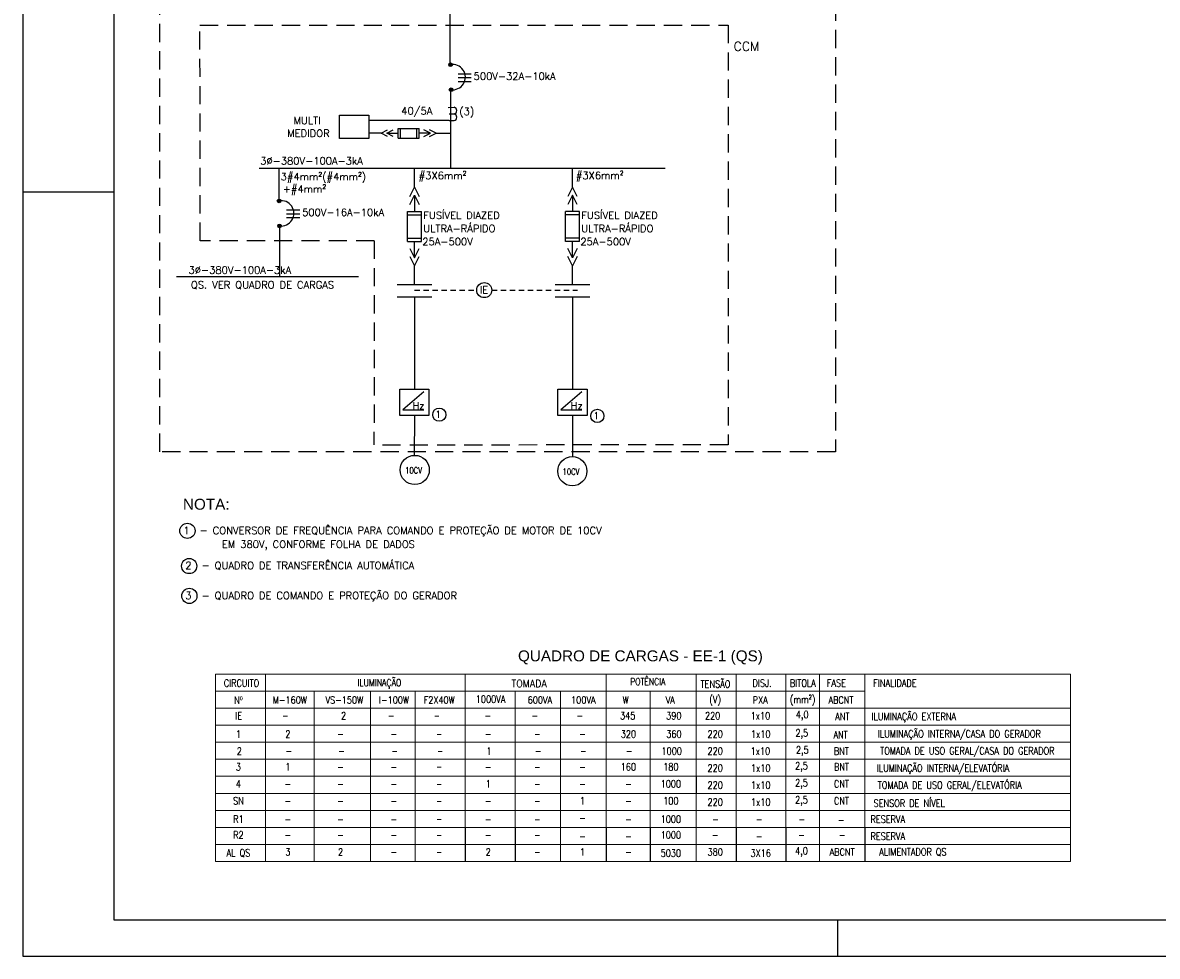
# Model space of a CAD drawing. Header units: millimetres. Extents: x 654.5 to 713.9, y 620.2 to 662.2.
# Tile 1 of 6: x 654.5 to 685.7, y 620.2 to 645.8. Entities that reach past the tile are written whole.
import ezdxf
from ezdxf.enums import TextEntityAlignment as Align

# ---------------------------------------------------------------- set-up
doc = ezdxf.new("R2010")
doc.units = ezdxf.units.MM
doc.linetypes.add('DGN_STYLE_3', pattern=[0.207003, 0.147859, -0.059144])
doc.linetypes.add('HIDDEN', pattern=[0.375, 0.25, -0.125])
for name, color, linetype in [('DIAGRAMA', 8, 'Continuous'), ('ELE_QUAD.', 2, 'Continuous'), ('ELE_SIMB', 8, 'Continuous'), ('ELE_TX_INDIC', 2, 'Continuous'), ('ETXT004', 4, 'Continuous'), ('ETXT0090', 8, 'Continuous'), ('ETXTE255C', 2, 'Continuous'), ('PADRÃO', 4, 'Continuous'), ('TEXTO', 7, 'Continuous')]:
    doc.layers.add(name, color=color, linetype=linetype)
doc.styles.add('LETRAS', font='romans.shx', dxfattribs={"height": 0.007874})
doc.styles.add('ROMANS', font='romans.shx')
doc.styles.add('STYLE-ARIAL_3', font='ARIAL.TTF')

msp = doc.modelspace()

# ---------------------------------------------------------------- hatches: boundary and pattern name
at = {"layer": 'ELE_SIMB'}
for points in [[(666.19, 644.69, 1), (666.292, 644.69, 1)], [(666.203, 644.004, 1), (666.305, 644.004, 1)], [(661.477, 640.949, 1), (661.579, 640.949, 1)], [(661.491, 640.262, 1), (661.592, 640.262, 1)]]:
    msp.add_hatch(color=256, dxfattribs=at).paths.add_polyline_path(points)

# ---------------------------------------------------------------- linework, layer by layer
at = {"layer": 'DIAGRAMA', "color": 7}
for p, q in [((666.221, 647.607), (666.221, 644.703)), ((666.235, 643.985), (666.235, 641.849)), ((661.522, 641.849), (661.522, 640.95)), ((661.535, 640.263), (661.535, 638.873)), ((665.248, 638.314), (665.247, 637.509)), ((669.591, 638.314), (669.591, 637.509)), ((665.247, 637.509), (665.245, 635.775)), ((669.591, 637.509), (669.588, 635.775)), ((665.244, 634.996), (665.242, 633.961)), ((669.587, 634.996), (669.586, 633.925))]:
    msp.add_line(p, q, dxfattribs=at)
at = {"layer": 'DIAGRAMA', "color": 2, "linetype": 'Continuous', "ltscale": 3.5}
for p, q in [((666.171, 643.519), (666.338, 643.521)), ((666.204, 643.338), (666.338, 643.338)), ((666.204, 643.338), (666.338, 643.338)), ((666.204, 643.156), (666.338, 643.156))]:
    msp.add_line(p, q, dxfattribs=at)
at = {"layer": 'DIAGRAMA', "color": 7}
for points in [[(665.248, 641.331), (665.248, 641.849)], [(669.591, 641.331), (669.591, 641.849)], [(665.248, 638.649), (665.248, 639.166)], [(669.591, 638.649), (669.591, 639.166)]]:
    msp.add_lwpolyline(points, dxfattribs=at)
at = {"layer": 'DIAGRAMA', "color": 2, "linetype": 'Continuous', "ltscale": 3.5}
for centre in [(665.93, 635.077), (670.273, 635.042)]:
    msp.add_circle(centre, 0.182, dxfattribs=at)
for centre in [(666.318, 643.429), (666.318, 643.247)]:
    msp.add_arc(centre, 0.0934, 282.4648, 77.5352, dxfattribs=at)
at = {"layer": 'ELE_QUAD.', "color": 7, "linetype": 'Continuous', "lineweight": 5}
for p, q in [((659.78, 627.945), (666.975, 627.945)), ((659.78, 627.945), (659.78, 622.805)), ((661.153, 627.945), (661.153, 622.805)), ((666.456, 627.945), (683.272, 627.945)), ((666.643, 627.945), (666.643, 627.013)), ((670.519, 627.945), (670.519, 627.013)), ((672.987, 627.945), (672.987, 627.013)), ((674.087, 627.945), (674.087, 627.013)), ((675.453, 627.945), (675.453, 627.013)), ((675.453, 627.945), (675.453, 627.013)), ((676.374, 627.945), (676.374, 627.013)), ((676.374, 627.945), (676.374, 627.013)), ((676.374, 627.945), (676.374, 627.013)), ((677.625, 627.945), (677.625, 627.013)), ((683.272, 627.945), (683.272, 622.805)), ((659.78, 627.48), (666.643, 627.48)), ((662.489, 627.48), (662.489, 622.805)), ((664.035, 627.48), (664.035, 622.805)), ((665.271, 627.48), (665.271, 622.805)), ((666.643, 627.48), (677.625, 627.48)), ((668.016, 627.48), (668.016, 627.013)), ((669.259, 627.48), (669.259, 627.013)), ((671.727, 627.48), (671.727, 627.013)), ((659.78, 627.013), (666.643, 627.013)), ((666.643, 627.013), (683.272, 627.013)), ((666.643, 627.013), (683.272, 627.013)), ((666.643, 627.013), (666.643, 622.805)), ((666.643, 627.013), (666.643, 622.805)), ((668.016, 627.013), (668.016, 622.805)), ((669.259, 627.013), (669.259, 622.805)), ((670.519, 627.013), (670.519, 622.805)), ((671.727, 627.013), (671.727, 622.805)), ((672.987, 627.013), (672.987, 622.805)), ((674.087, 627.013), (674.087, 622.805)), ((675.453, 627.013), (675.453, 622.805)), ((675.453, 627.013), (675.453, 622.805)), ((676.374, 627.013), (676.374, 622.805)), ((676.374, 627.013), (676.374, 622.805)), ((676.374, 627.013), (676.374, 622.805)), ((677.625, 627.013), (677.625, 622.805)), ((659.78, 626.545), (666.643, 626.545)), ((666.643, 626.545), (683.272, 626.545)), ((666.643, 626.545), (666.643, 622.805)), ((666.643, 626.545), (666.643, 622.805)), ((668.016, 626.545), (668.016, 622.805)), ((669.259, 626.545), (669.259, 622.805)), ((670.519, 626.545), (670.519, 622.805)), ((671.727, 626.545), (671.727, 622.805)), ((672.987, 626.545), (672.987, 622.805)), ((674.087, 626.545), (674.087, 622.805)), ((675.453, 626.545), (675.453, 622.805)), ((675.453, 626.545), (675.453, 622.805)), ((676.374, 626.545), (676.374, 622.805)), ((676.374, 626.545), (676.374, 622.805)), ((676.374, 626.545), (676.374, 622.805)), ((677.625, 626.545), (677.625, 622.805)), ((659.78, 626.078), (666.643, 626.078)), ((666.643, 626.078), (683.272, 626.078)), ((666.643, 626.078), (683.272, 626.078)), ((666.643, 626.078), (683.272, 626.078)), ((666.643, 626.078), (683.272, 626.078)), ((659.78, 625.61), (666.643, 625.61)), ((666.643, 625.61), (683.272, 625.61)), ((659.78, 625.143), (666.643, 625.143)), ((666.643, 625.143), (683.272, 625.143)), ((666.643, 625.143), (683.272, 625.143)), ((666.643, 625.143), (683.272, 625.143)), ((666.643, 625.143), (683.272, 625.143)), ((659.78, 624.675), (666.643, 624.675)), ((666.643, 624.675), (683.272, 624.675)), ((666.643, 624.675), (683.272, 624.675)), ((666.643, 624.675), (683.272, 624.675)), ((666.643, 624.675), (683.272, 624.675)), ((672.987, 624.675), (672.987, 624.208)), ((672.987, 624.675), (672.987, 624.208)), ((659.78, 624.208), (666.643, 624.208)), ((666.643, 624.208), (683.272, 624.208)), ((666.643, 624.208), (683.272, 624.208)), ((666.643, 624.208), (683.272, 624.208)), ((666.643, 624.208), (683.272, 624.208)), ((666.643, 624.208), (683.272, 624.208)), ((666.643, 624.208), (683.272, 624.208)), ((666.643, 624.208), (683.272, 624.208)), ((666.643, 624.208), (683.272, 624.208)), ((666.643, 624.208), (683.272, 624.208)), ((659.78, 623.74), (666.643, 623.74)), ((666.643, 623.74), (683.272, 623.74)), ((666.643, 623.74), (683.272, 623.74)), ((666.643, 623.74), (683.272, 623.74)), ((666.643, 623.74), (683.272, 623.74)), ((676.374, 623.74), (676.374, 622.805)), ((676.374, 623.74), (676.374, 622.805)), ((676.374, 623.74), (676.374, 622.805)), ((676.374, 623.74), (676.374, 622.805)), ((676.374, 623.74), (676.374, 622.805)), ((676.374, 623.74), (676.374, 622.805)), ((659.78, 623.273), (683.272, 623.273)), ((659.78, 622.805), (683.272, 622.805))]:
    msp.add_line(p, q, dxfattribs=at)
at = {"layer": 'ELE_QUAD.', "color": 3, "linetype": 'Continuous', "lineweight": 5}
msp.add_line((666.643, 627.48), (666.643, 627.013), dxfattribs=at)
at = {"layer": 'ELE_SIMB', "linetype": 'Continuous'}
for p, q in [((666.448, 644.442), (666.808, 644.442)), ((666.448, 644.336), (666.808, 644.336)), ((666.448, 644.234), (666.808, 644.234)), ((664.798, 642.942), (665.373, 642.942)), ((664.798, 642.674), (664.798, 642.942)), ((664.861, 642.674), (664.861, 642.942)), ((665.31, 642.674), (665.31, 642.942)), ((665.373, 642.674), (665.373, 642.942)), ((664.485, 642.808), (664.798, 642.808)), ((664.798, 642.674), (665.373, 642.674)), ((665.687, 642.808), (665.373, 642.808)), ((665.248, 641.107), (665.248, 640.659)), ((669.591, 641.107), (669.591, 640.659)), ((661.735, 640.701), (662.095, 640.701)), ((661.735, 640.595), (662.095, 640.595)), ((661.735, 640.493), (662.095, 640.493)), ((665.056, 640.659), (665.44, 640.659)), ((665.056, 639.838), (665.056, 640.659)), ((665.056, 640.57), (665.44, 640.57)), ((665.44, 639.838), (665.44, 640.659)), ((669.783, 640.659), (669.399, 640.659)), ((669.399, 639.838), (669.399, 640.659)), ((669.783, 640.57), (669.399, 640.57)), ((669.783, 639.838), (669.783, 640.659)), ((665.056, 639.928), (665.44, 639.928)), ((665.056, 639.838), (665.44, 639.838)), ((665.248, 639.39), (665.248, 639.838)), ((669.783, 639.928), (669.399, 639.928)), ((669.783, 639.838), (669.399, 639.838)), ((669.591, 639.39), (669.591, 639.838)), ((665.244, 635.056), (665.244, 634.996)), ((669.587, 635.056), (669.587, 634.996))]:
    msp.add_line(p, q, dxfattribs=at)
at = {"layer": 'ELE_SIMB', "linetype": 'Continuous', "ltscale": 3.5}
for p, q in [((665.508, 635.708), (664.924, 635.208)), ((669.851, 635.708), (669.268, 635.208)), ((664.924, 635.208), (665.508, 635.208)), ((669.268, 635.208), (669.851, 635.208))]:
    msp.add_line(p, q, dxfattribs=at)
at = {"layer": 'ELE_SIMB'}
msp.add_lwpolyline([(663.998, 643.307), (663.998, 642.665), (663.189, 642.665), (663.189, 643.307)], close=True, dxfattribs=at)
at = {"layer": 'ELE_SIMB', "linetype": 'Continuous'}
for points in [[(664.507, 642.719), (664.328, 642.808), (664.507, 642.898)], [(664.664, 642.719), (664.485, 642.808), (664.664, 642.898)], [(665.507, 642.719), (665.687, 642.808), (665.507, 642.898)], [(665.664, 642.719), (665.843, 642.808), (665.664, 642.898)], [(660.981, 641.849), (672.138, 641.849)], [(665.12, 641.075), (665.248, 641.331), (665.376, 641.075)], [(665.12, 640.851), (665.248, 641.107), (665.376, 640.851)], [(669.719, 641.075), (669.591, 641.331), (669.463, 641.075)], [(669.719, 640.851), (669.591, 641.107), (669.463, 640.851)], [(665.12, 639.646), (665.248, 639.39), (665.376, 639.646)], [(669.719, 639.646), (669.591, 639.39), (669.463, 639.646)], [(665.12, 639.422), (665.248, 639.166), (665.376, 639.422)], [(669.719, 639.422), (669.591, 639.166), (669.463, 639.422)], [(658.707, 638.873), (663.708, 638.873)], [(664.772, 638.649), (665.723, 638.649)], [(669.116, 638.649), (670.066, 638.649)], [(664.772, 638.314), (665.723, 638.314)], [(669.116, 638.314), (670.066, 638.314)]]:
    msp.add_lwpolyline(points, dxfattribs=at)
at = {"layer": 'ELE_SIMB', "linetype": 'Continuous', "ltscale": 3.5}
for points in [[(664.841, 635.775), (665.646, 635.775), (665.646, 635.056), (664.841, 635.056)], [(669.184, 635.775), (669.989, 635.775), (669.989, 635.056), (669.184, 635.056)]]:
    msp.add_lwpolyline(points, close=True, dxfattribs=at)
at = {"layer": 'ELE_SIMB'}
for centre in [(666.241, 644.69), (666.254, 644.004), (661.528, 640.949), (661.541, 640.262)]:
    msp.add_circle(centre, 0.0508, dxfattribs=at)
at = {"layer": 'ELE_SIMB', "linetype": 'Continuous', "ltscale": 3.5}
msp.add_circle((667.165, 638.498), 0.206, dxfattribs=at)
at = {"layer": 'ELE_SIMB', "linetype": 'Continuous'}
for centre in [(665.255, 633.559), (669.586, 633.524)]:
    msp.add_circle(centre, 0.401, dxfattribs=at)
for centre in [(666.298, 644.349), (661.586, 640.608)]:
    msp.add_arc(centre, 0.348, 261.6305, 100.5726, dxfattribs=at)
at = {"layer": 'ETXT0090', "color": 7, "linetype": 'HIDDEN', "ltscale": 2}
for p, q in [((659.353, 645.781), (673.868, 645.781)), ((659.358, 639.855), (659.353, 645.781)), ((673.868, 645.781), (673.868, 634.247)), ((664.141, 639.856), (659.358, 639.855)), ((664.141, 639.856), (664.135, 634.247)), ((673.868, 634.247), (664.135, 634.242))]:
    msp.add_line(p, q, dxfattribs=at)
at = {"layer": 'ETXT0090', "color": 2, "linetype": 'DGN_STYLE_3'}
for p, q in [((665.248, 638.5), (666.959, 638.498)), ((667.371, 638.498), (669.725, 638.496))]:
    msp.add_line(p, q, dxfattribs=at)
at = {"layer": 'ETXT0090', "color": 7, "linetype": 'HIDDEN', "ltscale": 2}
msp.add_lwpolyline([(658.246, 650.895), (676.814, 650.895), (676.814, 634.061), (658.246, 634.061)], close=True, dxfattribs=at)
at = {"layer": 'ETXT0090', "color": 7, "linetype": 'Continuous'}
for points in [[(666.204, 643.156), (663.998, 643.156)], [(664.328, 642.808), (663.998, 642.808)], [(665.843, 642.808), (666.255, 642.808)]]:
    msp.add_lwpolyline(points, dxfattribs=at)
at = {"layer": 'ETXTE255C', "color": 7, "linetype": 'Continuous'}
for p, q in [((672.987, 625.143), (672.987, 624.675)), ((672.987, 625.143), (672.987, 624.675)), ((666.643, 623.74), (666.643, 622.805)), ((666.643, 623.74), (666.643, 622.805)), ((666.643, 623.74), (666.643, 622.805)), ((666.643, 623.74), (666.643, 622.805)), ((668.016, 623.74), (668.016, 622.805)), ((668.016, 623.74), (668.016, 622.805)), ((670.519, 623.74), (670.519, 622.805)), ((670.519, 623.74), (670.519, 622.805)), ((671.727, 623.74), (671.727, 622.805)), ((671.727, 623.74), (671.727, 622.805)), ((674.087, 623.74), (674.087, 622.805)), ((674.087, 623.74), (674.087, 622.805)), ((675.453, 623.74), (675.453, 622.805)), ((675.453, 623.74), (675.453, 622.805)), ((675.453, 623.74), (675.453, 622.805)), ((675.453, 623.74), (675.453, 622.805)), ((677.625, 623.74), (677.625, 622.805)), ((677.625, 623.74), (677.625, 622.805))]:
    msp.add_line(p, q, dxfattribs=at)
at = {"layer": 'PADRÃO', "color": 2}
for p, q in [((654.482, 662.198), (654.482, 620.198)), ((654.482, 641.198), (656.982, 641.198)), ((654.482, 641.198), (656.982, 641.198)), ((676.882, 620.198), (676.882, 621.198)), ((654.482, 620.198), (713.882, 620.198))]:
    msp.add_line(p, q, dxfattribs=at)
at = {"layer": 'PADRÃO', "color": 1}
for p, q in [((656.982, 661.198), (656.982, 621.198)), ((656.982, 621.198), (712.882, 621.198))]:
    msp.add_line(p, q, dxfattribs=at)
at = {"layer": 'TEXTO', "color": 2}
for centre in [(659.008, 631.887), (659.057, 630.919), (659.062, 630.098)]:
    msp.add_circle(centre, 0.209, dxfattribs=at)

# ---------------------------------------------------------------- texts
at = {"layer": 'DIAGRAMA', "color": 2, "linetype": 'Continuous', "ltscale": 3.5, "style": 'ROMANS'}
for p in [(665.818, 634.987), (670.161, 634.953)]:
    msp.add_text('1', height=0.195, dxfattribs=at).set_placement(p)
at = {"layer": 'ELE_SIMB', "linetype": 'Continuous', "ltscale": 3.5, "style": 'ROMANS'}
for s, p in [('IE', (667.049, 638.409)), ('Hz', (665.2, 635.23)), ('Hz', (669.543, 635.23))]:
    msp.add_text(s, height=0.1947, dxfattribs=at).set_placement(p)
at = {"layer": 'ELE_SIMB', "linetype": 'Continuous', "style": 'ROMANS', "width": 0.8}
for p in [(664.992, 633.46), (669.318, 633.424)]:
    msp.add_text('10CV', height=0.1707, dxfattribs=at).set_placement(p)
at = {"layer": 'ELE_TX_INDIC', "color": 2, "style": 'STYLE-ARIAL_3'}
msp.add_text('NOTA:', height=0.3, dxfattribs=at).set_placement((658.886, 632.467))
at = {"layer": 'ETXT004', "color": 2, "style": 'STYLE-ARIAL_3'}
msp.add_text('QUADRO DE CARGAS - EE-1 (QS)', height=0.3, dxfattribs=at).set_placement((671.457, 628.414), align=Align.MIDDLE)
at = {"layer": 'ETXTE255C', "linetype": 'Continuous', "style": 'LETRAS', "width": 0.817268}
for s, height, p in [('CIRCUITO', 0.2, (660.496, 627.704)), ('TENSÃO', 0.2, (673.519, 627.704)), ('DISJ.', 0.2, (674.801, 627.704)), ('BITOLA', 0.2, (675.922, 627.704)), ('FASE', 0.2, (676.842, 627.704)), ('FINALIDADE', 0.2, (678.45, 627.704)), ('Nº', 0.2, (660.41, 627.239)), ('M-160W', 0.2, (661.823, 627.239)), ('VS-150W ', 0.2, (663.376, 627.239)), ('I-100W', 0.2, (664.685, 627.239)), ('F2X40W', 0.2, (665.928, 627.239)), ('1000VA', 0.2, (667.34, 627.261)), ('600VA', 0.2, (668.696, 627.239)), ('100VA', 0.2, (669.889, 627.239)), ('W', 0.2, (671.052, 627.239)), ('VA', 0.2, (672.278, 627.239)), ('(V)', 0.2, (673.512, 627.239)), ('PXA', 0.2, (674.748, 627.239)), ('(mm²)', 0.2, (675.914, 627.239)), ('ABCNT', 0.2, (676.967, 627.239)), ('IE', 0.2, (660.418, 626.807)), ('-', 0.2, (661.699, 626.807)), ('2', 0.2, (663.299, 626.807)), ('-', 0.2, (664.609, 626.807)), ('-', 0.175, (665.858, 626.807)), ('-', 0.2, (667.261, 626.807)), ('-', 0.2, (668.554, 626.807)), ('-', 0.2, (669.794, 626.807)), ('345', 0.2, (671.108, 626.807)), ('390', 0.2, (672.375, 626.807)), ('220', 0.2, (673.442, 626.807)), ('1x10', 0.2, (674.756, 626.807)), ('4,0', 0.2, (675.903, 626.807)), ('ANT ', 0.2, (677.064, 626.787)), ('ILUMINAÇÃO EXTERNA', 0.2, (678.969, 626.781)), ('1', 0.2, (660.41, 626.304)), ('2', 0.2, (661.769, 626.304)), ('320', 0.2, (671.127, 626.304)), ('360', 0.2, (672.378, 626.304)), ('220', 0.2, (673.512, 626.304)), ('1x10', 0.2, (674.762, 626.304)), ('2,5', 0.2, (675.891, 626.304)), ('ANT', 0.2, (676.957, 626.284)), ('ILUMINAÇÃO INTERNA/CASA DO GERADOR', 0.2, (680.221, 626.301)), ('-', 0.2, (663.216, 626.304)), ('-', 0.2, (664.68, 626.304)), ('-', 0.175, (665.928, 626.304)), ('-', 0.2, (667.274, 626.304)), ('-', 0.2, (668.624, 626.304)), ('-', 0.2, (669.865, 626.304)), ('2', 0.2, (660.434, 625.836)), ('-', 0.2, (661.792, 625.836)), ('-', 0.2, (663.24, 625.836)), ('-', 0.2, (664.703, 625.836)), ('-', 0.175, (665.952, 625.836)), ('1', 0.2, (667.297, 625.836)), ('-', 0.2, (668.647, 625.836)), ('-', 0.2, (669.888, 625.836)), ('-', 0.2, (671.151, 625.836)), ('1000', 0.2, (672.316, 625.836)), ('220', 0.2, (673.512, 625.836)), ('1x10', 0.2, (674.753, 625.836)), ('2,5', 0.2, (675.906, 625.836)), ('BNT', 0.2, (676.98, 625.836)), ('TOMADA DE USO GERAL/CASA DO GERADOR', 0.2, (680.441, 625.828)), ('3', 0.2, (660.41, 625.402)), ('1', 0.2, (661.769, 625.402)), ('160', 0.2, (671.127, 625.402)), ('180', 0.2, (672.293, 625.402)), ('220', 0.2, (673.512, 625.369)), ('1x10', 0.2, (674.762, 625.369)), ('2,5', 0.2, (675.882, 625.402)), ('BNT', 0.2, (676.983, 625.402)), ('ILUMINAÇÃO INTERNA/ELEVATÓRIA', 0.2, (679.772, 625.37)), ('-', 0.2, (663.216, 625.402)), ('-', 0.2, (664.68, 625.402)), ('-', 0.175, (665.928, 625.402)), ('-', 0.2, (667.274, 625.402)), ('-', 0.2, (668.624, 625.402)), ('-', 0.2, (669.865, 625.402)), ('4', 0.2, (660.41, 624.934)), ('-', 0.2, (661.769, 624.934)), ('-', 0.2, (663.216, 624.934)), ('-', 0.2, (664.68, 624.934)), ('-', 0.175, (665.928, 624.934)), ('1', 0.2, (667.274, 624.934)), ('-', 0.2, (668.624, 624.934)), ('-', 0.2, (669.865, 624.934)), ('-', 0.2, (671.127, 624.934)), ('1000', 0.2, (672.293, 624.934)), ('220', 0.2, (673.512, 624.901)), ('1x10', 0.2, (674.762, 624.901)), ('2,5', 0.2, (675.882, 624.934)), ('CNT', 0.2, (676.983, 624.934)), ('TOMADA DE USO GERAL/ELEVATÓRIA', 0.2, (679.955, 624.902)), ('SN', 0.2, (660.41, 624.467)), ('1', 0.2, (669.865, 624.467)), ('100', 0.2, (672.293, 624.467)), ('220', 0.2, (673.512, 624.434)), ('1x10', 0.2, (674.762, 624.434)), ('2,5', 0.2, (675.882, 624.467)), ('CNT', 0.2, (676.983, 624.467)), ('SENSOR DE NÍVEL', 0.2, (678.845, 624.435)), ('-', 0.2, (661.769, 624.467)), ('-', 0.2, (663.216, 624.467)), ('-', 0.2, (664.68, 624.467)), ('-', 0.175, (665.928, 624.467)), ('-', 0.2, (667.274, 624.467)), ('-', 0.2, (668.624, 624.467)), ('-', 0.2, (671.127, 624.467)), ('R1', 0.2, (660.41, 623.966)), ('-', 0.2, (661.769, 623.966)), ('-', 0.2, (663.216, 623.966)), ('-', 0.2, (664.68, 623.966)), ('-', 0.175, (665.928, 623.966)), ('-', 0.2, (667.274, 623.966)), ('-', 0.2, (668.624, 623.966)), ('-', 0.2, (669.865, 623.999)), ('-', 0.2, (671.127, 623.966)), ('1000', 0.2, (672.293, 623.966)), ('-', 0.2, (673.522, 623.966)), ('-', 0.2, (674.717, 623.966)), ('-', 0.2, (675.891, 623.966)), ('-', 0.2, (676.976, 623.946)), ('RESERVA', 0.2, (678.256, 623.963)), ('R2', 0.2, (660.41, 623.532)), ('1000', 0.2, (672.293, 623.532)), ('RESERVA', 0.2, (678.256, 623.496)), ('-', 0.2, (661.769, 623.532)), ('-', 0.2, (663.216, 623.532)), ('-', 0.2, (664.68, 623.532)), ('-', 0.175, (665.928, 623.532)), ('-', 0.2, (667.274, 623.532)), ('-', 0.2, (668.624, 623.532)), ('-', 0.2, (669.865, 623.499)), ('-', 0.2, (671.127, 623.499)), ('-', 0.2, (673.512, 623.532)), ('-', 0.2, (674.717, 623.499)), ('-', 0.2, (675.882, 623.532)), ('-', 0.2, (677.001, 623.532)), ('AL QS', 0.2, (660.41, 623.031)), ('3', 0.2, (661.769, 623.064)), ('2', 0.2, (663.216, 623.064)), ('-', 0.2, (664.68, 623.064)), ('-', 0.175, (665.928, 623.064)), ('2', 0.2, (667.274, 623.064)), ('-', 0.2, (668.624, 623.064)), ('1', 0.2, (669.865, 623.064)), ('-', 0.2, (671.127, 623.064)), ('5030', 0.2, (672.293, 623.031)), ('380', 0.2, (673.512, 623.064)), ('3X16', 0.2, (674.762, 623.031)), ('4,0', 0.2, (675.882, 623.064)), ('ABCNT', 0.2, (677.001, 623.064)), ('ALIMENTADOR QS', 0.2, (678.946, 623.056))]:
    msp.add_text(s, height=height, dxfattribs=at).set_placement(p, align=Align.MIDDLE)
at = {"layer": 'ETXTE255C', "linetype": 'Continuous', "style": 'LETRAS'}
for s, width, p, p2 in [('ILUMINAÇÃO', 0.716383, (663.68, 627.615), (664.887, 627.615)), ('TOMADA', 0.861275, (667.914, 627.59), (668.882, 627.59)), ('POTÊNCIA', 0.696099, (671.177, 627.643), (672.144, 627.643))]:
    msp.add_text(s, height=0.2, dxfattribs=dict(at, width=width)).set_placement(p, p2, align=Align.FIT)
at = {"layer": 'TEXTO', "color": 2, "style": 'ROMANS'}
for s, height, p in [('CCM', 0.25, (674.02, 645.07)), ('500V-32A-10kA', 0.2, (666.873, 644.276)), ('MULTI', 0.2, (661.922, 643.057)), ('40/5A', 0.2, (664.883, 643.322)), ('(3)', 0.2, (666.479, 643.309)), ('MEDIDOR', 0.2, (661.751, 642.707)), ('3%%C-380V-100A-3kA', 0.2, (661.009, 641.949)), ('3#4mm²(#4mm²)', 0.2, (661.571, 641.515)), ('#3X6mm²', 0.2, (665.364, 641.545)), ('#3X6mm²', 0.2, (669.681, 641.549)), ('+#4mm²', 0.2, (661.629, 641.177)), ('500V-16A-10kA', 0.2, (662.16, 640.535)), ('FUSÍVEL DIAZED', 0.2, (665.49, 640.453)), ('FUSÍVEL DIAZED', 0.2, (669.834, 640.453)), ('ULTRA-RÁPIDO', 0.2, (665.49, 640.09)), ('ULTRA-RÁPIDO', 0.2, (669.834, 640.09)), ('25A-500V', 0.2, (665.463, 639.731)), ('25A-500V', 0.2, (669.807, 639.731)), ('3%%C-380V-100A-3kA', 0.2, (659.04, 638.95)), ('QS. VER QUADRO DE CARGAS', 0.2, (659.106, 638.542)), ('1  - CONVERSOR DE FREQUÊNCIA PARA COMANDO E PROTEÇÃO DE MOTOR DE 10CV', 0.2, (658.898, 631.796)), ('EM 380V, CONFORME FOLHA DE DADOS', 0.2, (659.954, 631.417)), ('2  - QUADRO DE TRANSFERÊNCIA AUTOMÁTICA', 0.2, (658.951, 630.835)), ('3  - QUADRO DE COMANDO E PROTEÇÃO DO GERADOR', 0.2, (658.951, 630.008))]:
    msp.add_text(s, height=height, dxfattribs=at).set_placement(p)

doc.saveas('drawing.dxf')
